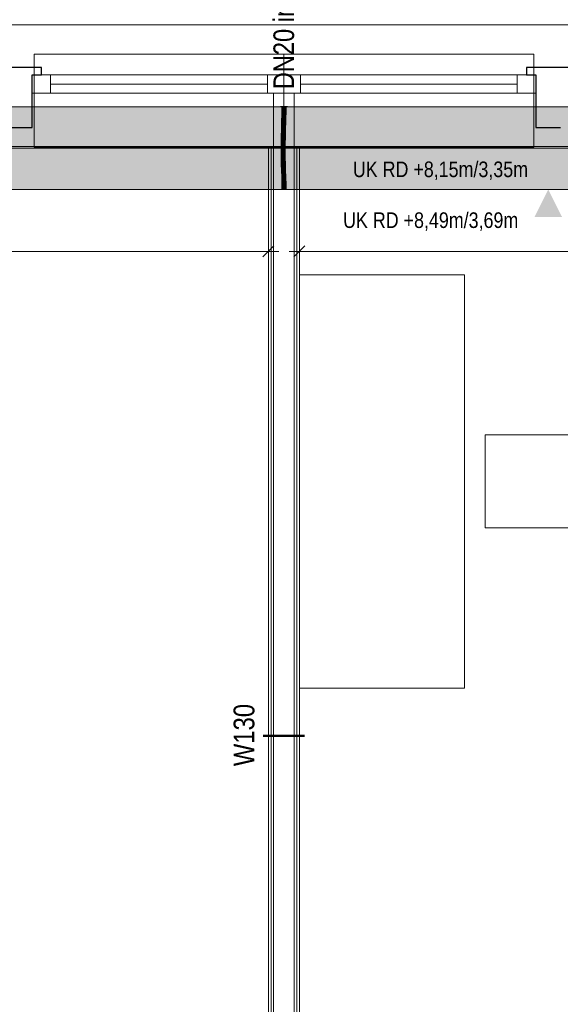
# Model space of a CAD drawing. Extents: x -620 to 3480, y 62 to 1107.
# Tile 103 of 244: x -273 to -220, y 908 to 1003. Entities that reach past the tile are written whole.
import ezdxf
from ezdxf.lldxf.tags import DXFTag

# ---------------------------------------------------------------- set-up
doc = ezdxf.new("R2010")
doc.units = 0
doc.layers.get('0').update_dxf_attribs({"lineweight": 35})
for name, color, linetype, lineweight, true_color in [('00 -Bauelemente -Dämmung innen', 7, 'Continuous', 9, 0xff7fe6), ('00 -Bauelemente -Gipskarton', 7, 'Continuous', 9, 0xff7fe6), ('00_Beschriftung UZ', 3, 'Continuous', 13, 0x00ff00), ('30 -33 Aussenwände- 7 Fassade_ Elemente', 7, 'Continuous', 9, 0x00aacc), ('30 -34 Innenwände- 2 nichttragend', 7, 'Continuous', 18, 0xff7fe6), ('30 -35 Decken- 1 Konstruktion-Träger- Stahlbeton', 7, 'grob-A06G9GKW8I', 13, 0x33aa00), ('60- 61 allgemeine Ausstattung- 1 Möbel', 7, 'Continuous', 9, 0x00cccc), ('70 -76 Bemaßung- 2 Allgemein', 9, 'Continuous', 5, 0x808080), ('E_Leerrohr 20', 7, 'Continuous', 13, 0xcc0099), ('E_Leerrohr 20-Shading', 7, 'Continuous', 13, 0xcc0099)]:
    doc.layers.add(name, color=color, linetype=linetype, lineweight=lineweight, true_color=true_color)
for name, color, linetype, lineweight in [('70 -71 Achsen- 1 Gebäudeachsen', 7, 'STRICHPUNKT2-A06G9GKV8I', 18), ('70 -75 Raumstempel- 3 Wandstempel', 7, 'Continuous', 50), ('Detailelementbeschriftung', 7, 'Continuous', 9)]:
    doc.layers.add(name, color=color, linetype=linetype, lineweight=lineweight)
doc.layers.add('iwb_Schraffur_Unterzug', color=7, linetype='Continuous', lineweight=5, true_color=0xffffcc, plot=False)
doc.styles.get("Standard").update_dxf_attribs({"font": 'ARIALN.TTF'})
tags = doc.linetypes.add('grob-A06G9GKW8I', pattern=[14, 3, -8, 3]).pattern_tags.tags
tags[8:9] = [DXFTag(74, 4), DXFTag(75, 0), DXFTag(340, '0'), DXFTag(46, 0.0), DXFTag(50, 0.0), DXFTag(44, 0.0), DXFTag(45, 0.0)]
tags[6:7] = [DXFTag(74, 4), DXFTag(75, 0), DXFTag(340, '0'), DXFTag(46, 0.0), DXFTag(50, 0.0), DXFTag(44, 0.0), DXFTag(45, 0.0)]
tags[4:5] = [DXFTag(74, 4), DXFTag(75, 0), DXFTag(340, '0'), DXFTag(46, 0.0), DXFTag(50, 0.0), DXFTag(44, 0.0), DXFTag(45, 0.0)]
tags = doc.linetypes.add('STRICHPUNKT2', pattern=[12.7, 6.35, -3.175, 0, -3.175]).pattern_tags.tags
tags[10:11] = [DXFTag(74, 4), DXFTag(75, 0), DXFTag(340, '0'), DXFTag(46, 0.0), DXFTag(50, 0.0), DXFTag(44, 0.0), DXFTag(45, 0.0)]
tags[8:9] = [DXFTag(74, 4), DXFTag(75, 0), DXFTag(340, '0'), DXFTag(46, 0.0), DXFTag(50, 0.0), DXFTag(44, 0.0), DXFTag(45, 0.0)]
tags[6:7] = [DXFTag(74, 4), DXFTag(75, 0), DXFTag(340, '0'), DXFTag(46, 0.0), DXFTag(50, 0.0), DXFTag(44, 0.0), DXFTag(45, 0.0)]
tags[4:5] = [DXFTag(74, 4), DXFTag(75, 0), DXFTag(340, '0'), DXFTag(46, 0.0), DXFTag(50, 0.0), DXFTag(44, 0.0), DXFTag(45, 0.0)]
tags = doc.linetypes.add('STRICHPUNKT2-A06G9GKV8I', pattern=[12.7, 6.35, -3.175, 0, -3.175]).pattern_tags.tags
tags[10:11] = [DXFTag(74, 4), DXFTag(75, 0), DXFTag(340, '0'), DXFTag(46, 0.0), DXFTag(50, 0.0), DXFTag(44, 0.0), DXFTag(45, 0.0)]
tags[8:9] = [DXFTag(74, 4), DXFTag(75, 0), DXFTag(340, '0'), DXFTag(46, 0.0), DXFTag(50, 0.0), DXFTag(44, 0.0), DXFTag(45, 0.0)]
tags[6:7] = [DXFTag(74, 4), DXFTag(75, 0), DXFTag(340, '0'), DXFTag(46, 0.0), DXFTag(50, 0.0), DXFTag(44, 0.0), DXFTag(45, 0.0)]
tags[4:5] = [DXFTag(74, 4), DXFTag(75, 0), DXFTag(340, '0'), DXFTag(46, 0.0), DXFTag(50, 0.0), DXFTag(44, 0.0), DXFTag(45, 0.0)]

# ---------------------------------------------------------------- blocks, each defined once
blk = doc.blocks.new('Shading-A06G9GIF8I', base_point=(-246.875, 992.053))
at = {"layer": 'E_Leerrohr 20-Shading', "color": 223, "true_color": 0xc67fb4}
for points in [[(-247.162, 994.234), (-247.22, 994.235), (-247.179, 993.511), (-247.236, 993.512)], [(-247.156, 994.957), (-247.214, 994.957), (-247.162, 994.234), (-247.22, 994.235)], [(-247.177, 993.511), (-247.162, 994.234), (-247.179, 993.511)], [(-246.825, 994.229), (-246.879, 994.23), (-246.851, 993.503), (-246.895, 993.504)], [(-246.814, 994.957), (-246.873, 994.957), (-246.821, 994.229), (-246.879, 994.23)], [(-246.836, 993.503), (-246.821, 994.229), (-246.851, 993.503), (-246.825, 994.229)], [(-247.179, 993.511), (-247.236, 993.512), (-247.202, 992.786), (-247.255, 992.788)], [(-247.202, 992.786), (-247.198, 992.786), (-247.179, 993.511), (-247.177, 993.511)], [(-247.198, 992.786), (-247.197, 992.786), (-247.177, 993.511)], [(-246.875, 993.504), (-246.895, 993.504), (-246.901, 992.778), (-246.914, 992.779)], [(-246.885, 992.778), (-246.851, 993.503), (-246.901, 992.778), (-246.875, 993.504)], [(-246.856, 992.777), (-246.836, 993.503), (-246.885, 992.778), (-246.851, 993.503)], [(-247.275, 992.062), (-247.21, 992.512), (-247.255, 992.788), (-247.202, 992.786)], [(-247.225, 992.061), (-247.219, 992.191), (-247.275, 992.062), (-247.21, 992.512)], [(-247.216, 992.061), (-247.203, 992.56), (-247.225, 992.061)], [(-247.21, 992.512), (-247.219, 992.191), (-247.204, 992.551), (-247.206, 992.496)], [(-247.202, 992.786), (-247.21, 992.512), (-247.198, 992.786), (-247.204, 992.551)], [(-247.206, 992.496), (-247.203, 992.56), (-247.204, 992.551)], [(-247.204, 992.551), (-247.203, 992.56), (-247.198, 992.786), (-247.197, 992.786)], [(-246.901, 992.778), (-246.914, 992.779), (-246.926, 992.055), (-246.933, 992.055)], [(-246.917, 992.054), (-246.885, 992.778), (-246.926, 992.055), (-246.901, 992.778)], [(-246.875, 992.053), (-246.856, 992.777), (-246.917, 992.054), (-246.885, 992.778)], [(-247.225, 992.061), (-247.275, 992.062), (-247.248, 991.335), (-247.288, 991.335)], [(-247.23, 991.335), (-247.216, 992.061), (-247.248, 991.335), (-247.225, 992.061)], [(-246.944, 991.331), (-246.926, 992.055), (-246.947, 991.331), (-246.931, 992.055)], [(-246.931, 992.055), (-246.933, 992.055), (-246.947, 991.331)], [(-246.94, 991.331), (-246.917, 992.054), (-246.944, 991.331), (-246.926, 992.055)], [(-246.94, 991.331), (-246.939, 991.331), (-246.93, 991.659)], [(-246.939, 991.331), (-246.917, 992.054), (-246.93, 991.659)], [(-246.939, 991.331), (-246.888, 991.331), (-246.917, 992.054), (-246.875, 992.053)], [(-247.254, 990.608), (-247.251, 990.974), (-247.291, 990.608), (-247.29, 990.974)], [(-247.254, 990.608), (-247.291, 990.608), (-247.24, 989.997), (-247.283, 989.996)], [(-247.251, 990.974), (-247.248, 991.335), (-247.29, 990.974), (-247.288, 991.335)], [(-247.233, 990.608), (-247.23, 991.335), (-247.254, 990.608), (-247.248, 991.335)], [(-247.225, 989.997), (-247.233, 990.608), (-247.24, 989.997), (-247.254, 990.608)], [(-246.946, 990.609), (-246.943, 990.968), (-246.95, 990.609), (-246.948, 990.969)], [(-246.946, 990.609), (-246.95, 990.609), (-246.932, 990.003), (-246.942, 990.003)], [(-246.948, 990.969), (-246.947, 990.969), (-246.947, 991.331), (-246.944, 991.331)], [(-246.947, 990.969), (-246.943, 990.968), (-246.944, 991.331), (-246.94, 991.331)], [(-246.946, 990.609), (-246.891, 990.609), (-246.943, 990.968), (-246.89, 990.968)], [(-246.883, 990.004), (-246.891, 990.609), (-246.932, 990.003), (-246.946, 990.609)], [(-246.943, 990.968), (-246.89, 990.968), (-246.939, 991.331), (-246.888, 991.331)], [(-246.943, 990.968), (-246.939, 991.331), (-246.943, 991.042)], [(-246.939, 991.331), (-246.94, 991.331), (-246.943, 991.042)], [(-247.24, 989.997), (-247.283, 989.996), (-247.215, 989.387), (-247.269, 989.386)], [(-247.21, 989.388), (-247.225, 989.997), (-247.215, 989.387), (-247.24, 989.997)], [(-246.941, 990.003), (-246.942, 990.003), (-246.927, 989.395)], [(-246.907, 989.396), (-246.932, 990.003), (-246.927, 989.395), (-246.941, 990.003)], [(-246.869, 989.397), (-246.883, 990.004), (-246.907, 989.396), (-246.932, 990.003)], [(-247.269, 989.386), (-247.247, 989.218), (-247.215, 989.387), (-247.206, 989.219)], [(-247.247, 989.218), (-247.269, 989.386), (-247.264, 989.218)], [(-247.25, 988.777), (-247.192, 988.779), (-247.264, 989.218), (-247.247, 989.218)], [(-247.192, 988.779), (-247.25, 988.777), (-247.174, 988.171), (-247.233, 988.169)], [(-247.247, 989.218), (-247.192, 988.779), (-247.206, 989.219), (-247.203, 989.149)], [(-247.203, 989.149), (-247.21, 989.388), (-247.215, 989.387)], [(-246.922, 989.221), (-246.898, 989.221), (-246.927, 989.395), (-246.907, 989.396)], [(-246.909, 988.787), (-246.876, 988.788), (-246.922, 989.221), (-246.898, 989.221)], [(-246.876, 988.788), (-246.909, 988.787), (-246.846, 988.179), (-246.892, 988.178)], [(-246.898, 989.221), (-246.863, 989.222), (-246.907, 989.396), (-246.869, 989.397)], [(-246.876, 988.788), (-246.851, 988.789), (-246.898, 989.221), (-246.863, 989.222)], [(-246.833, 988.179), (-246.851, 988.789), (-246.846, 988.179), (-246.876, 988.788)], [(-247.174, 988.171), (-247.233, 988.169), (-247.162, 987.564), (-247.22, 987.563)], [(-247.162, 987.564), (-247.22, 987.563), (-247.159, 986.957), (-247.214, 986.957)], [(-247.161, 987.564), (-247.174, 988.171), (-247.162, 987.564), (-247.174, 988.171)], [(-247.159, 986.957), (-247.157, 986.957), (-247.162, 987.564), (-247.161, 987.564)], [(-247.157, 986.957), (-247.156, 986.957), (-247.161, 987.564)], [(-246.846, 988.179), (-246.892, 988.178), (-246.823, 987.569), (-246.878, 987.568)], [(-246.814, 986.957), (-246.823, 987.569), (-246.873, 986.957), (-246.878, 987.568)], [(-246.82, 987.569), (-246.833, 988.179), (-246.823, 987.569), (-246.846, 988.179)], [(-246.814, 986.957), (-246.82, 987.569), (-246.823, 987.569)]]:
    blk.add_solid(points, dxfattribs=at)
at = {"layer": 'E_Leerrohr 20-Shading', "color": 231, "true_color": 0xe17fc9}
for points in [[(-247.117, 994.234), (-247.162, 994.234), (-247.113, 993.509), (-247.177, 993.511)], [(-247.014, 994.957), (-247.156, 994.957), (-247.02, 994.232), (-247.162, 994.234)], [(-247.036, 993.507), (-247.02, 994.232), (-247.113, 993.509), (-247.117, 994.234)], [(-247.02, 994.232), (-247.036, 993.507), (-247.031, 993.507)], [(-247.031, 993.507), (-247.021, 993.507), (-247.02, 994.232), (-247.016, 994.232)], [(-247.016, 994.232), (-247.021, 993.507), (-247.01, 994.232), (-246.999, 993.507)], [(-247.014, 994.957), (-247.02, 994.232), (-247.016, 994.232)], [(-247.016, 994.232), (-247.01, 994.232), (-247.014, 994.957)], [(-247.01, 994.232), (-246.879, 994.23), (-247.014, 994.957), (-246.873, 994.957)], [(-246.999, 993.507), (-246.895, 993.504), (-247.01, 994.232), (-246.879, 994.23)], [(-247.113, 993.509), (-247.177, 993.511), (-247.113, 992.784), (-247.197, 992.786)], [(-247.113, 992.784), (-247.069, 992.783), (-247.113, 993.509), (-247.057, 993.508)], [(-247.069, 992.783), (-247.056, 992.783), (-247.057, 993.508), (-247.036, 993.507)], [(-247.036, 993.507), (-247.056, 992.783), (-247.053, 992.783)], [(-247.044, 992.782), (-247.031, 993.507), (-247.053, 992.783), (-247.036, 993.507)], [(-247.044, 992.782), (-247.026, 992.782), (-247.031, 993.507), (-247.021, 993.507)], [(-247.021, 993.507), (-247.026, 992.782), (-246.999, 993.507), (-246.985, 992.781)], [(-246.985, 992.781), (-246.914, 992.779), (-246.999, 993.507), (-246.895, 993.504)], [(-247.203, 992.56), (-247.216, 992.061), (-247.194, 992.06)], [(-247.203, 992.56), (-247.112, 992.203), (-247.197, 992.786), (-247.113, 992.784)], [(-247.194, 992.06), (-247.111, 992.059), (-247.203, 992.56), (-247.112, 992.203)], [(-247.113, 992.784), (-247.112, 992.203), (-247.069, 992.783), (-247.08, 992.077)], [(-247.08, 992.077), (-247.075, 992.058), (-247.069, 992.783), (-247.056, 992.783)], [(-247.053, 992.783), (-247.056, 992.783), (-247.071, 992.058), (-247.075, 992.058)], [(-247.057, 992.057), (-247.044, 992.782), (-247.071, 992.058), (-247.053, 992.783)], [(-247.057, 992.057), (-247.032, 992.057), (-247.044, 992.782), (-247.026, 992.782)], [(-247.026, 992.782), (-247.032, 992.057), (-246.985, 992.781), (-246.972, 992.056)], [(-246.972, 992.056), (-246.933, 992.055), (-246.985, 992.781), (-246.914, 992.779)], [(-247.194, 992.06), (-247.216, 992.061), (-247.184, 991.334), (-247.23, 991.335)], [(-247.184, 991.334), (-247.107, 991.333), (-247.194, 992.06), (-247.111, 992.059)], [(-247.112, 992.203), (-247.111, 992.059), (-247.08, 992.077), (-247.08, 992.058)], [(-247.111, 992.059), (-247.107, 991.333), (-247.08, 992.058), (-247.088, 991.333)], [(-247.088, 991.333), (-247.075, 992.058), (-247.08, 992.058)], [(-247.071, 992.058), (-247.075, 992.058), (-247.085, 991.333), (-247.088, 991.333)], [(-247.067, 991.333), (-247.057, 992.057), (-247.085, 991.333), (-247.071, 992.058)], [(-247.08, 992.058), (-247.075, 992.058), (-247.08, 992.077)], [(-247.067, 991.333), (-247.036, 991.333), (-247.057, 992.057), (-247.032, 992.057)], [(-247.032, 992.057), (-247.036, 991.333), (-246.972, 992.056), (-246.962, 991.332)], [(-246.972, 992.056), (-246.962, 991.332), (-246.934, 992.055), (-246.955, 991.332)], [(-246.955, 991.332), (-246.947, 991.331), (-246.934, 992.055), (-246.933, 992.055)], [(-247.184, 991.334), (-247.23, 991.335), (-247.182, 990.608), (-247.233, 990.608)], [(-247.182, 990.608), (-247.233, 990.608), (-247.187, 989.998), (-247.225, 989.997)], [(-247.187, 989.998), (-247.085, 990), (-247.182, 990.608), (-247.098, 990.608)], [(-247.184, 991.334), (-247.183, 990.973), (-247.107, 991.333), (-247.103, 990.972)], [(-247.183, 990.973), (-247.182, 990.608), (-247.103, 990.972), (-247.098, 990.608)], [(-247.107, 991.333), (-247.103, 990.972), (-247.088, 991.333), (-247.09, 990.971)], [(-247.098, 990.972), (-247.103, 990.972), (-247.095, 990.608), (-247.098, 990.608)], [(-247.09, 990.971), (-247.098, 990.972), (-247.091, 990.608), (-247.095, 990.608)], [(-247.098, 990.608), (-247.085, 990), (-247.095, 990.608), (-247.083, 990)], [(-247.083, 990), (-247.091, 990.608), (-247.095, 990.608)], [(-247.071, 990.608), (-247.09, 990.971), (-247.091, 990.608)], [(-247.071, 990.608), (-247.091, 990.608), (-247.07, 990), (-247.083, 990)], [(-247.09, 990.971), (-247.069, 990.971), (-247.085, 991.333), (-247.067, 991.333)], [(-247.085, 991.333), (-247.088, 991.333), (-247.09, 990.971)], [(-247.09, 990.971), (-247.071, 990.608), (-247.069, 990.971)], [(-247.07, 990.805), (-247.071, 990.608), (-247.037, 990.805), (-247.037, 990.609)], [(-247.07, 990), (-247.035, 990.001), (-247.071, 990.608), (-247.037, 990.609)], [(-247.067, 991.333), (-247.07, 990.805), (-247.036, 991.333), (-247.037, 990.805)], [(-246.962, 991.332), (-247.036, 991.333), (-246.962, 990.609), (-247.037, 990.609)], [(-246.962, 990.609), (-247.037, 990.609), (-246.978, 990.002), (-247.035, 990.001)], [(-246.974, 990.002), (-246.96, 990.609), (-246.978, 990.002), (-246.962, 990.609)], [(-246.96, 990.609), (-246.974, 990.002), (-246.961, 990.472)], [(-246.974, 990.002), (-246.965, 990.002), (-246.961, 990.472)], [(-246.95, 990.609), (-246.961, 990.473), (-246.955, 990.002), (-246.965, 990.002)], [(-246.962, 991.332), (-246.962, 990.609), (-246.96, 990.713)], [(-246.955, 991.332), (-246.962, 991.332), (-246.958, 991.228)], [(-246.958, 991.228), (-246.962, 991.332), (-246.961, 991.125)], [(-246.962, 990.609), (-246.96, 990.609), (-246.96, 990.713)], [(-246.948, 990.969), (-246.958, 991.228), (-246.96, 990.609), (-246.961, 991.125)], [(-246.96, 990.609), (-246.961, 990.473), (-246.957, 990.609)], [(-246.961, 990.473), (-246.95, 990.609), (-246.957, 990.609)], [(-246.948, 990.969), (-246.96, 990.609), (-246.957, 990.609)], [(-246.947, 991.331), (-246.955, 991.332), (-246.948, 990.969), (-246.958, 991.228)], [(-246.952, 990.806), (-246.957, 990.609), (-246.949, 990.806), (-246.95, 990.609)], [(-246.95, 990.609), (-246.955, 990.002), (-246.942, 990.003)], [(-246.948, 990.969), (-246.952, 990.806), (-246.949, 990.806)], [(-247.187, 989.998), (-247.225, 989.997), (-247.198, 989.388), (-247.21, 989.388)], [(-247.198, 989.388), (-247.069, 989.391), (-247.187, 989.998), (-247.085, 990)], [(-247.069, 989.391), (-247.083, 990), (-247.085, 990)], [(-247.07, 990), (-247.083, 990), (-247.065, 989.391), (-247.069, 989.391)], [(-247.065, 989.391), (-247.03, 989.392), (-247.07, 990), (-247.035, 990.001)], [(-246.974, 990.002), (-247.035, 990.001), (-246.993, 989.393), (-247.03, 989.392)], [(-246.965, 990.002), (-246.974, 990.002), (-246.976, 989.394), (-246.993, 989.393)], [(-246.965, 990.002), (-246.976, 989.394), (-246.955, 990.002), (-246.961, 989.394)], [(-246.955, 990.002), (-246.961, 989.394), (-246.942, 990.003), (-246.936, 989.395)], [(-246.936, 989.395), (-246.927, 989.395), (-246.942, 990.003)], [(-247.198, 989.388), (-247.21, 989.388), (-247.203, 989.149)], [(-247.203, 989.149), (-247.05, 988.783), (-247.201, 989.219), (-247.063, 989.22)], [(-247.05, 988.783), (-247.203, 989.149), (-247.192, 988.779)], [(-247.063, 989.22), (-247.069, 989.391), (-247.201, 989.219), (-247.198, 989.388)], [(-247.05, 988.783), (-247.192, 988.779), (-247.033, 988.174), (-247.174, 988.171)], [(-247.065, 989.391), (-247.069, 989.391), (-247.063, 989.22)], [(-247.063, 989.22), (-247.028, 989.12), (-247.065, 989.391), (-247.03, 989.392)], [(-247.05, 988.783), (-247.025, 988.784), (-247.063, 989.22), (-247.028, 989.12)], [(-247.025, 988.784), (-247.05, 988.783), (-247.02, 988.175), (-247.033, 988.174)], [(-246.993, 989.393), (-247.03, 989.392), (-246.995, 989.336)], [(-246.995, 989.336), (-247.03, 989.392), (-247.004, 989.053), (-247.028, 989.12)], [(-247.004, 989.053), (-247.028, 989.12), (-247.012, 988.784), (-247.025, 988.784)], [(-247.012, 988.784), (-247.025, 988.784), (-247.022, 988.473)], [(-246.989, 988.785), (-247.012, 988.784), (-247.02, 988.175), (-247.022, 988.473)], [(-246.989, 988.785), (-247.02, 988.175), (-247.001, 988.175)], [(-246.989, 988.785), (-246.984, 988.998), (-247.012, 988.784), (-247.004, 989.053)], [(-246.984, 988.998), (-246.978, 989.309), (-247.004, 989.053), (-246.995, 989.336)], [(-246.989, 988.785), (-247.001, 988.175), (-246.968, 988.785), (-246.975, 988.176)], [(-246.978, 989.309), (-246.976, 989.394), (-246.995, 989.336), (-246.993, 989.393)], [(-246.966, 988.947), (-246.984, 988.998), (-246.968, 988.785), (-246.989, 988.785)], [(-246.962, 989.285), (-246.978, 989.309), (-246.966, 988.947), (-246.984, 988.998)], [(-246.961, 989.394), (-246.976, 989.394), (-246.962, 989.285), (-246.978, 989.309)], [(-246.975, 988.176), (-246.939, 988.177), (-246.968, 988.785), (-246.929, 988.786)], [(-246.968, 988.785), (-246.93, 988.786), (-246.966, 988.947), (-246.931, 988.847)], [(-246.966, 988.947), (-246.931, 988.847), (-246.962, 989.285), (-246.934, 989.24)], [(-246.962, 989.285), (-246.934, 989.24), (-246.961, 989.394), (-246.936, 989.395)], [(-246.939, 988.177), (-246.892, 988.178), (-246.929, 988.786), (-246.909, 988.787)], [(-246.934, 989.24), (-246.922, 989.221), (-246.936, 989.395), (-246.927, 989.395)], [(-246.931, 988.847), (-246.928, 988.841), (-246.934, 989.24), (-246.922, 989.221)], [(-246.93, 988.786), (-246.929, 988.786), (-246.931, 988.847), (-246.928, 988.841)], [(-246.929, 988.786), (-246.909, 988.787), (-246.928, 988.841)], [(-246.928, 988.841), (-246.909, 988.787), (-246.922, 989.221)], [(-247.033, 988.174), (-247.174, 988.171), (-247.02, 987.566), (-247.161, 987.564)], [(-247.02, 987.566), (-247.161, 987.564), (-247.014, 986.957), (-247.156, 986.957)], [(-247.016, 987.566), (-247.02, 988.175), (-247.017, 987.566), (-247.033, 988.174)], [(-247.033, 988.174), (-247.033, 988.174), (-247.017, 987.566), (-247.02, 987.566)], [(-247.02, 988.175), (-247.016, 987.566), (-247.001, 988.175), (-247.011, 987.566)], [(-247.016, 987.566), (-247.02, 987.566), (-247.014, 986.957)], [(-247.016, 987.566), (-247.014, 986.957), (-247.011, 987.566)], [(-247.014, 986.957), (-246.956, 986.957), (-247.011, 987.566), (-246.948, 987.567)], [(-247.001, 988.175), (-247.011, 987.566), (-246.975, 988.176), (-246.981, 987.566)], [(-246.981, 987.566), (-246.948, 987.567), (-246.975, 988.176), (-246.939, 988.177)], [(-246.956, 986.957), (-246.873, 986.957), (-246.948, 987.567), (-246.878, 987.568)], [(-246.948, 987.567), (-246.878, 987.568), (-246.939, 988.177), (-246.892, 988.178)]]:
    blk.add_solid(points, dxfattribs=at)
blk = doc.blocks.new('Shading-A06G9GIH8I', base_point=(-246.92, 987.745))
at = {"layer": 'E_Leerrohr 20-Shading', "color": 213, "true_color": 0xd67fc0}
for points in [[(-247.014, 987.745), (-247.214, 987.745), (-247.014, 986.957), (-247.214, 986.957)], [(-246.92, 987.745), (-247.014, 987.745), (-246.931, 986.957), (-247.014, 986.957)], [(-246.814, 986.957), (-246.814, 987.745), (-246.931, 986.957), (-246.92, 987.745)], [(-247.014, 986.957), (-247.344, 986.957), (-247.014, 986.945), (-247.344, 986.945)], [(-246.684, 986.957), (-247.014, 986.957), (-246.684, 986.945), (-247.014, 986.945)]]:
    blk.add_solid(points, dxfattribs=at)
blk = doc.blocks.new('Shading-A06G9GIJ8I', base_point=(-247.014, 994.957))
at = {"layer": 'E_Leerrohr 20-Shading', "color": 213, "true_color": 0xd67fc0}
for points in [[(-247.344, 994.957), (-247.014, 994.957), (-247.344, 994.969), (-247.014, 994.969)], [(-247.214, 994.169), (-247.014, 994.169), (-247.214, 994.957), (-247.014, 994.957)], [(-247.014, 994.957), (-246.684, 994.957), (-247.014, 994.969), (-246.684, 994.969)], [(-247.014, 994.957), (-247.014, 994.169), (-246.814, 994.957), (-246.826, 994.169)], [(-246.826, 994.169), (-246.814, 994.169), (-246.814, 994.957)]]:
    blk.add_solid(points, dxfattribs=at)
blk = doc.blocks.new('Referenz-A06G9GKX8I')
at = {"layer": '00 -Bauelemente -Dämmung innen', "color": 0, "linetype": 'Continuous', "ltscale": 0.13}
for p, q in [((-248.013, 991.097), (-248.013, 871.857)), ((-246.013, 991.097), (-246.013, 871.857))]:
    blk.add_line(p, q, dxfattribs=at)
at = {"layer": '00 -Bauelemente -Gipskarton', "color": 0, "linetype": 'Continuous', "ltscale": 0.13}
for p, q in [((-248.513, 991.097), (-248.513, 872.357)), ((-248.263, 991.097), (-248.263, 872.107)), ((-248.013, 991.097), (-248.013, 871.857)), ((-246.013, 991.097), (-246.013, 871.857)), ((-245.763, 991.097), (-245.763, 872.107)), ((-245.513, 991.097), (-245.513, 872.357))]:
    blk.add_line(p, q, dxfattribs=at)
at = {"layer": '00_Beschriftung UZ', "color": 0, "lineweight": 0}
for points in [[(-222.745, 989.628), (-221.413, 986.957), (-220.075, 989.626)], [(-222.745, 984.287), (-221.413, 986.957), (-220.075, 984.288)]]:
    blk.add_solid(points, dxfattribs=at)
at = {"layer": '30 -33 Aussenwände- 7 Fassade_ Elemente', "color": 0, "linetype": 'Continuous', "ltscale": 0.13}
for p, q in [((-165.913, 1002.897), (-328.113, 1002.897)), ((-271.413, 998.057), (-247.013, 998.057)), ((-271.413, 996.257), (-271.413, 998.057)), ((-247.013, 998.057), (-222.613, 998.057)), ((-247.013, 996.257), (-247.013, 998.057)), ((-222.613, 998.057), (-222.613, 996.257)), ((-247.013, 996.257), (-271.413, 996.257)), ((-222.613, 996.257), (-247.013, 996.257)), ((-325.013, 991.097), (-169.013, 991.097))]:
    blk.add_line(p, q, dxfattribs=at)
at = {"layer": '30 -33 Aussenwände- 7 Fassade_ Elemente', "color": 0}
for p, q in [((-271.213, 1000.057), (-247.013, 1000.057)), ((-271.213, 998.057), (-271.213, 1000.057)), ((-247.013, 1000.057), (-222.813, 1000.057)), ((-247.013, 998.057), (-247.013, 1000.057)), ((-222.813, 1000.057), (-222.813, 998.057)), ((-271.213, 996.257), (-271.213, 998.057)), ((-271.213, 998.057), (-269.613, 998.057)), ((-269.613, 996.257), (-269.613, 998.057)), ((-269.613, 998.057), (-248.613, 998.057)), ((-248.613, 998.057), (-248.613, 996.257)), ((-247.013, 998.057), (-248.613, 998.057)), ((-247.013, 998.057), (-245.413, 998.057)), ((-247.013, 996.257), (-247.013, 998.057)), ((-245.413, 996.257), (-245.413, 998.057)), ((-245.413, 998.057), (-224.413, 998.057)), ((-224.413, 998.057), (-224.413, 996.257)), ((-222.813, 998.057), (-224.413, 998.057)), ((-222.813, 996.257), (-222.813, 998.057)), ((-248.613, 997.157), (-269.613, 997.157)), ((-224.413, 997.157), (-245.413, 997.157)), ((-269.613, 996.257), (-271.213, 996.257)), ((-271.213, 996.257), (-271.213, 991.057)), ((-248.613, 996.257), (-269.613, 996.257)), ((-248.613, 996.257), (-247.013, 996.257)), ((-245.413, 996.257), (-247.013, 996.257)), ((-247.013, 996.257), (-247.013, 991.057)), ((-224.413, 996.257), (-245.413, 996.257)), ((-224.413, 996.257), (-222.813, 996.257)), ((-222.813, 991.057), (-222.813, 996.257)), ((-271.213, 991.057), (-247.013, 991.057)), ((-247.013, 991.057), (-222.813, 991.057))]:
    blk.add_line(p, q, dxfattribs=at)
at = {"layer": '30 -33 Aussenwände- 7 Fassade_ Elemente', "color": 0, "linetype": 'Continuous', "lineweight": -2, "ltscale": 0.25}
for p, q in [((-270.513, 998.757), (-274.713, 998.757)), ((-271.413, 992.957), (-271.413, 998.057)), ((-271.413, 998.057), (-270.513, 998.057)), ((-270.513, 998.057), (-270.513, 998.757)), ((-223.513, 998.757), (-223.513, 998.057)), ((-219.313, 998.757), (-223.513, 998.757)), ((-223.513, 998.057), (-222.613, 998.057)), ((-222.613, 998.057), (-222.613, 992.957)), ((-273.813, 992.957), (-271.413, 992.957)), ((-222.613, 992.957), (-220.213, 992.957))]:
    blk.add_line(p, q, dxfattribs=at)
at = {"layer": '30 -33 Aussenwände- 7 Fassade_ Elemente', "color": 0, "linetype": 'Continuous', "lineweight": 18, "ltscale": 0.18}
for p, q in [((-271.413, 996.257), (-271.413, 998.057)), ((-271.413, 998.057), (-269.613, 998.057)), ((-269.613, 998.057), (-269.613, 996.257)), ((-248.613, 996.257), (-248.613, 998.057)), ((-248.613, 998.057), (-247.013, 998.057)), ((-247.013, 998.057), (-245.413, 998.057)), ((-247.013, 996.257), (-247.013, 998.057)), ((-245.413, 998.057), (-245.413, 996.257)), ((-224.413, 998.057), (-222.613, 998.057)), ((-224.413, 996.257), (-224.413, 998.057)), ((-222.613, 998.057), (-222.613, 996.257)), ((-269.613, 997.157), (-248.613, 997.157)), ((-245.413, 997.157), (-224.413, 997.157)), ((-269.613, 996.257), (-271.413, 996.257)), ((-247.013, 996.257), (-248.613, 996.257)), ((-248.013, 996.257), (-246.013, 996.257)), ((-248.013, 991.097), (-248.013, 996.257)), ((-245.413, 996.257), (-247.013, 996.257)), ((-246.013, 996.257), (-246.013, 991.097)), ((-222.613, 996.257), (-224.413, 996.257)), ((-246.013, 991.097), (-248.013, 991.097))]:
    blk.add_line(p, q, dxfattribs=at)
at = {"layer": '30 -34 Innenwände- 2 nichttragend', "color": 0, "linetype": 'Continuous', "ltscale": 0.18}
for p, q in [((-248.513, 991.097), (-248.513, 872.357)), ((-245.513, 991.097), (-245.513, 872.357))]:
    blk.add_line(p, q, dxfattribs=at)
at = {"layer": '30 -35 Decken- 1 Konstruktion-Träger- Stahlbeton', "color": 0}
for p, q in [((-3.513, 994.957), (-562.014, 994.957)), ((-3.513, 986.957), (-562.014, 986.957))]:
    blk.add_line(p, q, dxfattribs=at)
at = {"layer": '60- 61 allgemeine Ausstattung- 1 Möbel', "color": 0, "linetype": 'Continuous', "ltscale": 0.13}
for p, q in [((-245.513, 978.678), (-229.513, 978.678)), ((-245.513, 938.678), (-245.513, 978.678)), ((-229.513, 978.678), (-229.513, 938.678)), ((-227.513, 963.178), (-218.513, 963.178)), ((-227.513, 954.178), (-227.513, 963.178)), ((-218.513, 954.178), (-227.513, 954.178)), ((-229.513, 938.678), (-245.513, 938.678))]:
    blk.add_line(p, q, dxfattribs=at)
at = {"layer": '70 -71 Achsen- 1 Gebäudeachsen', "color": 0, "linetype": 'STRICHPUNKT2-A06G9GKV8I', "ltscale": 0.18}
blk.add_line((-562.014, 990.957), (85.427, 990.957), dxfattribs=at)
at = {"layer": '70 -75 Raumstempel- 3 Wandstempel', "color": 0, "linetype": 'Continuous', "ltscale": 0.5}
blk.add_line((-249.013, 934.057), (-245.013, 934.057), dxfattribs=at)
at = {"layer": '70 -76 Bemaßung- 2 Allgemein', "color": 0, "linetype": 'Continuous', "ltscale": 0.13}
for p, q in [((-248.513, 983.457), (-248.513, 979.957)), ((-245.513, 983.457), (-245.513, 979.957)), ((-249.574, 980.957), (-324.453, 980.957)), ((-247.513, 980.957), (-249.574, 980.957)), ((-246.513, 980.957), (-244.453, 980.957)), ((-169.574, 980.957), (-244.453, 980.957))]:
    blk.add_line(p, q, dxfattribs=at)
at = {"layer": '70 -76 Bemaßung- 2 Allgemein', "color": 0, "linetype": 'Continuous', "lineweight": 20, "ltscale": 0.2}
for p, q in [((-247.983, 981.488), (-249.044, 980.427)), ((-246.044, 980.427), (-244.983, 981.488))]:
    blk.add_line(p, q, dxfattribs=at)
at = {"layer": '00_Beschriftung UZ', "color": 0, "linetype": 'Continuous', "ltscale": 0.13, "char_height": 1.51033, "attachment_point": 1}
for s, insert in [('{\\fArial Narrow;UK RD +8,15m/3,35m}', (-240.338, 989.654)), ('{\\fArial Narrow;UK RD +8,49m/3,69m}', (-241.285, 984.731))]:
    blk.add_mtext(s, dxfattribs=dict(at, insert=insert))
at = {"layer": '70 -75 Raumstempel- 3 Wandstempel', "color": 0, "linetype": 'Continuous', "ltscale": 0.5, "insert": (-251.892, 931.115), "char_height": 2.01377, "attachment_point": 1, "rotation": 90}
blk.add_mtext('{\\fArial Narrow;W130}', dxfattribs=at)
blk = doc.blocks.new('Referenz-A06G9GKZ8I')
at = {"layer": 'iwb_Schraffur_Unterzug', "linetype": 'Continuous', "ltscale": 0.13}
for points in [[(-562.014, 994.957), (-3.513, 994.957), (-562.014, 994.317)], [(-562.014, 994.317), (-3.513, 994.957), (-3.513, 986.957)], [(-562.014, 994.317), (-3.513, 986.957), (-562.014, 987.597)], [(-562.014, 987.597), (-3.513, 986.957), (-562.014, 986.957)]]:
    blk.add_solid(points, dxfattribs=at)
blk = doc.blocks.new('Flexrohr-A06G9GTJ8I')
at = {"color": 0, "linetype": 'ByBlock', "lineweight": -2, "ltscale": 0.13}
for p, q in [((-247.22, 994.235), (-247.236, 993.512)), ((-247.214, 994.957), (-247.22, 994.235)), ((-247.214, 994.957), (-246.814, 994.957)), ((-247.206, 994.559), (-246.83, 994.556)), ((-246.821, 994.229), (-246.836, 993.503)), ((-246.814, 994.957), (-246.821, 994.229)), ((-247.236, 993.512), (-247.255, 992.788)), ((-247.228, 993.362), (-246.852, 993.353)), ((-247.219, 993.761), (-246.843, 993.753)), ((-247.21, 994.16), (-246.834, 994.154)), ((-246.836, 993.503), (-246.856, 992.777)), ((-247.255, 992.788), (-247.275, 992.062)), ((-247.249, 992.562), (-246.874, 992.553)), ((-247.239, 992.962), (-246.863, 992.953)), ((-246.856, 992.777), (-246.875, 992.053)), ((-247.275, 992.062), (-247.288, 991.335)), ((-247.276, 991.36), (-246.9, 991.356)), ((-247.268, 991.761), (-246.892, 991.755)), ((-247.26, 992.162), (-246.884, 992.153)), ((-246.875, 992.053), (-246.888, 991.331)), ((-247.288, 991.335), (-247.291, 990.608)), ((-247.291, 990.608), (-247.283, 989.996)), ((-247.279, 990.557), (-246.903, 990.559)), ((-247.278, 990.959), (-246.902, 990.957)), ((-246.888, 991.331), (-246.891, 990.609)), ((-246.891, 990.609), (-246.883, 990.004)), ((-247.283, 989.996), (-247.269, 989.386)), ((-247.273, 990.155), (-246.898, 990.161)), ((-247.266, 989.754), (-246.89, 989.762)), ((-246.883, 990.004), (-246.869, 989.397)), ((-247.269, 989.386), (-247.25, 988.777)), ((-247.256, 989.353), (-246.88, 989.363)), ((-247.25, 988.777), (-247.233, 988.169)), ((-247.244, 988.953), (-246.868, 988.964)), ((-247.232, 988.553), (-246.856, 988.564)), ((-246.869, 989.397), (-246.851, 988.789)), ((-246.851, 988.789), (-246.833, 988.179)), ((-247.233, 988.169), (-247.22, 987.563)), ((-247.22, 988.154), (-246.845, 988.163)), ((-247.22, 987.563), (-247.214, 986.957)), ((-247.212, 987.755), (-246.836, 987.762)), ((-246.833, 988.179), (-246.82, 987.569)), ((-246.82, 987.569), (-246.814, 986.957)), ((-247.214, 986.957), (-246.814, 986.957)), ((-247.206, 987.357), (-246.83, 987.361)), ((-247.202, 986.959), (-246.826, 986.959))]:
    blk.add_line(p, q, dxfattribs=at)
blk = doc.blocks.new('Einzeiliger Text-A06G9GTN8I')
at = {"color": 0, "lineweight": -2, "insert": (-248.034, 996.646), "char_height": 2, "attachment_point": 1, "rotation": 90}
blk.add_mtext('{\\fArial Narrow;DN20 in UZ}', dxfattribs=at)
blk = doc.blocks.new('Enddeckel-A06G9GTV8I')
at = {"color": 0, "linetype": 'ByBlock', "lineweight": -2, "ltscale": 0.13}
for p, q in [((-247.214, 987.745), (-247.214, 986.957)), ((-247.097, 987.745), (-247.214, 987.745)), ((-246.931, 987.745), (-247.097, 987.745)), ((-246.814, 987.745), (-246.931, 987.745)), ((-246.814, 986.957), (-246.814, 987.745)), ((-247.344, 986.957), (-247.344, 986.945)), ((-247.151, 986.957), (-247.344, 986.957)), ((-247.151, 986.945), (-247.344, 986.945)), ((-247.097, 986.957), (-247.214, 986.957)), ((-246.878, 986.957), (-247.151, 986.957)), ((-246.878, 986.945), (-247.151, 986.945)), ((-246.931, 986.957), (-247.097, 986.957)), ((-246.814, 986.957), (-246.931, 986.957)), ((-246.684, 986.957), (-246.878, 986.957)), ((-246.684, 986.945), (-246.878, 986.945)), ((-246.684, 986.945), (-246.684, 986.957))]:
    blk.add_line(p, q, dxfattribs=at)
at = {"color": 0, "linetype": 'STRICHPUNKT2', "lineweight": 5, "ltscale": 0.13}
blk.add_line((-247.014, 986.957), (-247.014, 987.745), dxfattribs=at)
blk = doc.blocks.new('Enddeckel-A06G9GU18I')
at = {"color": 0, "linetype": 'ByBlock', "lineweight": -2, "ltscale": 0.13}
for p, q in [((-247.344, 994.969), (-247.344, 994.957)), ((-247.344, 994.969), (-247.151, 994.969)), ((-247.344, 994.957), (-247.151, 994.957)), ((-247.214, 994.957), (-247.214, 994.169)), ((-247.214, 994.957), (-247.097, 994.957)), ((-247.151, 994.969), (-246.878, 994.969)), ((-247.151, 994.957), (-246.878, 994.957)), ((-247.097, 994.957), (-246.931, 994.957)), ((-246.931, 994.957), (-246.814, 994.957)), ((-246.878, 994.969), (-246.684, 994.969)), ((-246.878, 994.957), (-246.684, 994.957)), ((-246.814, 994.169), (-246.814, 994.957)), ((-246.684, 994.957), (-246.684, 994.969)), ((-247.214, 994.169), (-247.097, 994.169)), ((-247.097, 994.169), (-246.931, 994.169)), ((-246.931, 994.169), (-246.814, 994.169))]:
    blk.add_line(p, q, dxfattribs=at)
at = {"color": 0, "linetype": 'STRICHPUNKT2', "lineweight": 5, "ltscale": 0.13}
blk.add_line((-247.014, 994.957), (-247.014, 994.169), dxfattribs=at)

msp = doc.modelspace()

# ---------------------------------------------------------------- block references
at = {"color": 8, "lineweight": 25, "ltscale": 0.25, "true_color": 0x808080}
for name in ['Referenz-A06G9GKX8I', 'Referenz-A06G9GKZ8I']:
    msp.add_blockref(name, (0, 0), dxfattribs=at)
at = {"layer": 'Detailelementbeschriftung', "ltscale": 0.13}
msp.add_blockref('Einzeiliger Text-A06G9GTN8I', (0, 0), dxfattribs=at)
at = {"layer": 'E_Leerrohr 20'}
for name, p in [('Shading-A06G9GIJ8I', (-247.014, 994.957)), ('Shading-A06G9GIF8I', (-246.875, 992.053)), ('Shading-A06G9GIH8I', (-246.92, 987.745))]:
    msp.add_blockref(name, p, dxfattribs=at)
at = {"layer": 'E_Leerrohr 20', "ltscale": 0.13}
for name in ['Enddeckel-A06G9GU18I', 'Flexrohr-A06G9GTJ8I', 'Enddeckel-A06G9GTV8I']:
    msp.add_blockref(name, (0, 0), dxfattribs=at)

doc.saveas('drawing.dxf')
